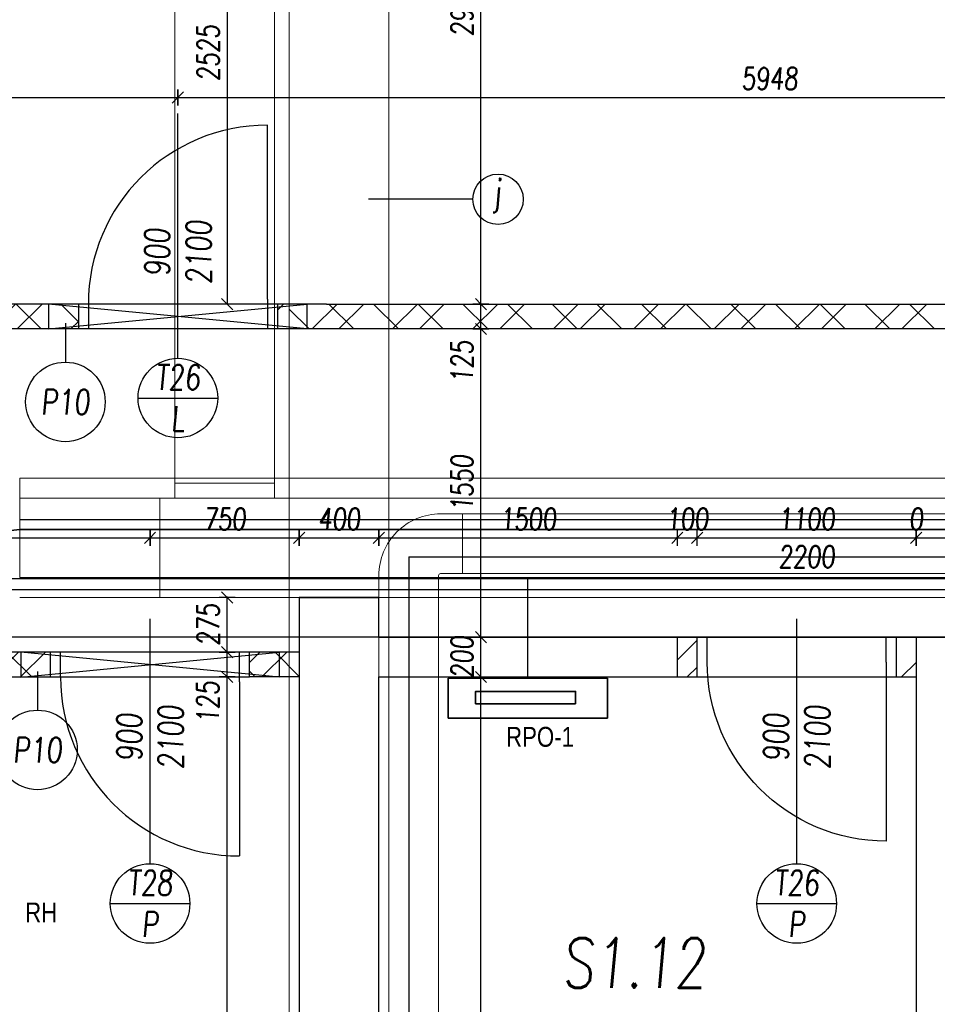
# Model space of a CAD drawing. Header units: millimetres. Extents: x 171 to 266814, y 44 to 350448.
# Tile 32 of 105: x 8303 to 12914, y 22212 to 27163. Entities that reach past the tile are written whole.
import ezdxf

# ---------------------------------------------------------------- set-up
doc = ezdxf.new("R2010")
doc.units = ezdxf.units.MM
doc.header["$LTSCALE"] = 100
for name, pattern in [('ACAD_ISO10W100', [18.5, 12, -3, 0.5, -3]), ('ACAD_ISO12W100', [22, 12, -3, 0.5, -3, 0.5, -3]), ('ČERCHOVANÁ', [25.4, 12.7, -6.35, 0, -6.35])]:
    doc.linetypes.add(name, pattern=pattern)
for name, color, linetype, lineweight in [('2DE_PRE_KK', 136, 'Continuous', 15), ('2DE_PRO_KK', 136, 'Continuous', 15), ('E_ROZVADĚČE', 1, 'Continuous', 35), ('E_VEDENÍ SILNOPROUD', 50, 'Continuous', 25), ('E_VEDENÍ_CBS', 214, 'Continuous', 25), ('E_ZÁSUVKY POPIS', 111, 'Continuous', 30), ('E_ŽLABY', 40, 'Continuous', 15), ('NAD', 4, 'ACAD_ISO12W100', 13), ('SRAFY', 7, 'Continuous', 13)]:
    doc.layers.add(name, color=color, linetype=linetype, lineweight=lineweight)
for name, color, linetype in [('KOTY 50', 7, 'Continuous'), ('KOTY-DVERE', 8, 'Continuous'), ('NOVA', 240, 'Continuous'), ('NOVÁ TENKÁ', 240, 'Continuous'), ('NOVÁ TLUSTÁ', 240, 'Continuous'), ('OSY', 7, 'Continuous'), ('POPIS2', 2, 'Continuous'), ('SRAFA', 9, 'Continuous'), ('ŽB', 3, 'Continuous')]:
    doc.layers.add(name, color=color, linetype=linetype)
doc.styles.add('CP_ATTR', font='ROMANS.SHX')
doc.styles.add('CS-ROMANS', font='romans.shx', dxfattribs={"width": 0.75, "oblique": 5})
doc.styles.get("Standard").update_dxf_attribs({"font": 'arial.ttf'})
doc.dimstyles.new('A_KÓTA_50', dxfattribs={"dimtxt": 110, "dimasz": 2, "dimexe": 100, "dimexo": 1500, "dimgap": 40, "dimtad": 1, "dimrnd": 1, "dimdsep": 46, "dimtxsty": 'CS-ROMANS', "dimblk": 'KOT_CARA20', "dimcen": 45, "dimse1": 1, "dimse2": 1, "dimclrd": 256, "dimclre": 256, "dimclrt": 256, "dimadec": 0, "dimazin": 0, "dimtfac": 1, "dimtix": 1, "dimtmove": 2, "dimatfit": 3, "dimldrblk": 'OBLIQUE', "dimfxl": 100, "dimtolj": 1, "dimarcsym": 0})
pattern_1 = [(135, (-294224.35, -112688.84), (-112.2532, -112.2532), [])]

# ---------------------------------------------------------------- blocks, each defined once
blk = doc.blocks.new('KOT_CARA20')
for p, q in [((0, 0), (-14.1, -14.1)), ((0, 20), (0, -20)), ((0, 0), (14.1, 14.1))]:
    blk.add_line(p, q)
blk = doc.blocks.new('*D184')
at = {"layer": 'Defpoints', "color": 0, "transparency": 16777216}
for p in [(8957.6, 24557.6), (5757.6, 24307.9), (8957.6, 23982.9)]:
    blk.add_point(p, dxfattribs=at)
at = {"layer": 'KOTY 50', "lineweight": -2, "ltscale": 5, "transparency": 16777216}
blk.add_line((5759.6, 24557.6), (8955.6, 24557.6), dxfattribs=at)
at = {"layer": 'KOTY 50', "lineweight": -2, "transparency": 16777216, "xscale": 2, "yscale": 2, "zscale": 2, "rotation": 180}
blk.add_blockref('KOT_CARA20', (5757.6, 24557.6), dxfattribs=at)
at = {"layer": 'KOTY 50', "lineweight": -2, "transparency": 16777216, "xscale": 2, "yscale": 2, "zscale": 2}
blk.add_blockref('KOT_CARA20', (8957.6, 24557.6), dxfattribs=at)
at = {"layer": 'KOTY 50', "transparency": 16777216, "insert": (7357.6, 24652.6), "char_height": 110, "attachment_point": 5, "style": 'CS-ROMANS'}
blk.add_mtext('\\A1;3200', dxfattribs=at)
blk = doc.blocks.new('_OBLIQUE')
at = {"color": 0, "linetype": 'ByBlock', "ltscale": 15}
blk.add_line((-0.5, -0.5), (0.5, 0.5), dxfattribs=at)
blk = doc.blocks.new('*D185')
at = {"layer": 'Defpoints', "color": 0, "transparency": 16777216}
for p in [(9707.6, 24557.6), (9707.6, 24257.9), (8957.6, 23982.9)]:
    blk.add_point(p, dxfattribs=at)
at = {"layer": 'KOTY 50', "lineweight": -2, "ltscale": 5, "transparency": 16777216}
blk.add_line((8959.6, 24557.6), (9705.6, 24557.6), dxfattribs=at)
at = {"layer": 'KOTY 50', "lineweight": -2, "transparency": 16777216, "xscale": 2, "yscale": 2, "zscale": 2, "rotation": 180}
blk.add_blockref('KOT_CARA20', (8957.6, 24557.6), dxfattribs=at)
at = {"layer": 'KOTY 50', "lineweight": -2, "transparency": 16777216, "xscale": 2, "yscale": 2, "zscale": 2}
blk.add_blockref('KOT_CARA20', (9707.6, 24557.6), dxfattribs=at)
at = {"layer": 'KOTY 50', "transparency": 16777216, "insert": (9332.6, 24652.6), "char_height": 110, "attachment_point": 5, "style": 'CS-ROMANS'}
blk.add_mtext('\\A1;750', dxfattribs=at)
blk = doc.blocks.new('*D186')
at = {"layer": 'Defpoints', "color": 0, "transparency": 16777216}
for p in [(10107.6, 24557.6), (9707.6, 24257.9), (10107.6, 24257.9)]:
    blk.add_point(p, dxfattribs=at)
at = {"layer": 'KOTY 50', "lineweight": -2, "ltscale": 5, "transparency": 16777216}
blk.add_line((9709.6, 24557.6), (10105.6, 24557.6), dxfattribs=at)
at = {"layer": 'KOTY 50', "lineweight": -2, "transparency": 16777216, "xscale": 2, "yscale": 2, "zscale": 2, "rotation": 180}
blk.add_blockref('KOT_CARA20', (9707.6, 24557.6), dxfattribs=at)
at = {"layer": 'KOTY 50', "lineweight": -2, "transparency": 16777216, "xscale": 2, "yscale": 2, "zscale": 2}
blk.add_blockref('KOT_CARA20', (10107.6, 24557.6), dxfattribs=at)
at = {"layer": 'KOTY 50', "transparency": 16777216, "insert": (9907.6, 24652.6), "char_height": 110, "attachment_point": 5, "style": 'CS-ROMANS'}
blk.add_mtext('\\A1;400', dxfattribs=at)
blk = doc.blocks.new('*D187')
at = {"layer": 'Defpoints', "color": 0, "transparency": 16777216}
for p in [(11607.6, 24557.6), (10107.6, 24257.9), (11607.6, 24057.9)]:
    blk.add_point(p, dxfattribs=at)
at = {"layer": 'KOTY 50', "lineweight": -2, "ltscale": 5, "transparency": 16777216}
blk.add_line((10109.6, 24557.6), (11605.6, 24557.6), dxfattribs=at)
at = {"layer": 'KOTY 50', "lineweight": -2, "transparency": 16777216, "xscale": 2, "yscale": 2, "zscale": 2, "rotation": 180}
blk.add_blockref('KOT_CARA20', (10107.6, 24557.6), dxfattribs=at)
at = {"layer": 'KOTY 50', "lineweight": -2, "transparency": 16777216, "xscale": 2, "yscale": 2, "zscale": 2}
blk.add_blockref('KOT_CARA20', (11607.6, 24557.6), dxfattribs=at)
at = {"layer": 'KOTY 50', "transparency": 16777216, "insert": (10857.6, 24652.6), "char_height": 110, "attachment_point": 5, "style": 'CS-ROMANS'}
blk.add_mtext('\\A1;1500', dxfattribs=at)
blk = doc.blocks.new('*D188')
at = {"layer": 'Defpoints', "color": 0, "transparency": 16777216}
for p in [(11707.6, 24557.6), (11607.6, 24057.9), (11707.6, 24057.9)]:
    blk.add_point(p, dxfattribs=at)
at = {"layer": 'KOTY 50', "lineweight": -2, "ltscale": 5, "transparency": 16777216}
for p, q in [((11605.6, 24557.6), (11603.6, 24557.6)), ((11607.6, 24557.6), (11707.6, 24557.6)), ((11709.6, 24557.6), (11711.6, 24557.6))]:
    blk.add_line(p, q, dxfattribs=at)
at = {"layer": 'KOTY 50', "lineweight": -2, "transparency": 16777216, "xscale": 2, "yscale": 2, "zscale": 2}
blk.add_blockref('KOT_CARA20', (11607.6, 24557.6), dxfattribs=at)
at = {"layer": 'KOTY 50', "lineweight": -2, "transparency": 16777216, "xscale": 2, "yscale": 2, "zscale": 2, "rotation": 180}
blk.add_blockref('KOT_CARA20', (11707.6, 24557.6), dxfattribs=at)
at = {"layer": 'KOTY 50', "transparency": 16777216, "insert": (11657.6, 24652.6), "char_height": 110, "attachment_point": 5, "style": 'CS-ROMANS'}
blk.add_mtext('\\A1;100', dxfattribs=at)
blk = doc.blocks.new('*D189')
at = {"layer": 'Defpoints', "color": 0, "transparency": 16777216}
for p in [(12807.6, 24557.6), (11707.6, 24057.9), (12807.6, 24057.9)]:
    blk.add_point(p, dxfattribs=at)
at = {"layer": 'KOTY 50', "lineweight": -2, "ltscale": 5, "transparency": 16777216}
blk.add_line((11709.6, 24557.6), (12805.6, 24557.6), dxfattribs=at)
at = {"layer": 'KOTY 50', "lineweight": -2, "transparency": 16777216, "xscale": 2, "yscale": 2, "zscale": 2, "rotation": 180}
blk.add_blockref('KOT_CARA20', (11707.6, 24557.6), dxfattribs=at)
at = {"layer": 'KOTY 50', "lineweight": -2, "transparency": 16777216, "xscale": 2, "yscale": 2, "zscale": 2}
blk.add_blockref('KOT_CARA20', (12807.6, 24557.6), dxfattribs=at)
at = {"layer": 'KOTY 50', "transparency": 16777216, "char_height": 110, "attachment_point": 5, "style": 'CS-ROMANS'}
for s, insert in [('\\A1;1100', (12257.6, 24652.6)), ('\\A1;2200', (12257.6, 24462.6))]:
    blk.add_mtext(s, dxfattribs=dict(at, insert=insert))
blk = doc.blocks.new('*D190')
at = {"layer": 'Defpoints', "color": 0, "transparency": 16777216}
for p in [(12807.6, 24557.6), (12807.6, 24057.9), (12807.6, 24057.9)]:
    blk.add_point(p, dxfattribs=at)
at = {"layer": 'KOTY 50', "lineweight": -2, "ltscale": 5, "transparency": 16777216}
for p, q in [((12805.6, 24557.6), (12803.6, 24557.6)), ((12807.6, 24557.6), (12807.6, 24557.6)), ((12809.6, 24557.6), (12811.6, 24557.6))]:
    blk.add_line(p, q, dxfattribs=at)
at = {"layer": 'KOTY 50', "lineweight": -2, "transparency": 16777216, "xscale": 2, "yscale": 2, "zscale": 2}
blk.add_blockref('KOT_CARA20', (12807.6, 24557.6), dxfattribs=at)
at = {"layer": 'KOTY 50', "lineweight": -2, "transparency": 16777216, "xscale": 2, "yscale": 2, "zscale": 2, "rotation": 180}
blk.add_blockref('KOT_CARA20', (12807.6, 24557.6), dxfattribs=at)
at = {"layer": 'KOTY 50', "transparency": 16777216, "insert": (12807.6, 24652.6), "char_height": 110, "attachment_point": 5, "style": 'CS-ROMANS'}
blk.add_mtext('\\A1;0', dxfattribs=at)
blk = doc.blocks.new('*D191')
at = {"layer": 'Defpoints', "color": 0, "transparency": 16777216}
for p in [(13507.6, 24557.6), (12807.6, 24057.9), (13507.6, 24057.9)]:
    blk.add_point(p, dxfattribs=at)
at = {"layer": 'KOTY 50', "lineweight": -2, "ltscale": 5, "transparency": 16777216}
blk.add_line((12809.6, 24557.6), (13505.6, 24557.6), dxfattribs=at)
at = {"layer": 'KOTY 50', "lineweight": -2, "transparency": 16777216, "xscale": 2, "yscale": 2, "zscale": 2, "rotation": 180}
blk.add_blockref('KOT_CARA20', (12807.6, 24557.6), dxfattribs=at)
at = {"layer": 'KOTY 50', "lineweight": -2, "transparency": 16777216, "xscale": 2, "yscale": 2, "zscale": 2}
blk.add_blockref('KOT_CARA20', (13507.6, 24557.6), dxfattribs=at)
at = {"layer": 'KOTY 50', "transparency": 16777216, "insert": (13157.6, 24652.6), "char_height": 110, "attachment_point": 5, "style": 'CS-ROMANS'}
blk.add_mtext('\\A1;700', dxfattribs=at)
blk = doc.blocks.new('*D200')
at = {"layer": 'Defpoints', "color": 0, "transparency": 16777216}
for p in [(9097.6, 26771.9), (4369.5, 26282.9), (9097.6, 25732.9)]:
    blk.add_point(p, dxfattribs=at)
at = {"layer": 'KOTY 50', "lineweight": -2, "ltscale": 5, "transparency": 16777216}
blk.add_line((4371.5, 26771.9), (9095.6, 26771.9), dxfattribs=at)
at = {"layer": 'KOTY 50', "lineweight": -2, "transparency": 16777216, "xscale": 2, "yscale": 2, "zscale": 2, "rotation": 180}
blk.add_blockref('KOT_CARA20', (4369.5, 26771.9), dxfattribs=at)
at = {"layer": 'KOTY 50', "lineweight": -2, "transparency": 16777216, "xscale": 2, "yscale": 2, "zscale": 2}
blk.add_blockref('KOT_CARA20', (9097.6, 26771.9), dxfattribs=at)
at = {"layer": 'KOTY 50', "transparency": 16777216, "insert": (6733.5, 26866.9), "char_height": 110, "attachment_point": 5, "style": 'CS-ROMANS'}
blk.add_mtext('\\A1;4728', dxfattribs=at)
blk = doc.blocks.new('*D201')
at = {"layer": 'Defpoints', "color": 0, "transparency": 16777216}
for p in [(15045.1, 26771.9), (15045.1, 26692.1), (9097.6, 25732.9)]:
    blk.add_point(p, dxfattribs=at)
at = {"layer": 'KOTY 50', "lineweight": -2, "ltscale": 5, "transparency": 16777216}
blk.add_line((9099.6, 26771.9), (15043.1, 26771.9), dxfattribs=at)
at = {"layer": 'KOTY 50', "lineweight": -2, "transparency": 16777216, "xscale": 2, "yscale": 2, "zscale": 2, "rotation": 180}
blk.add_blockref('KOT_CARA20', (9097.6, 26771.9), dxfattribs=at)
at = {"layer": 'KOTY 50', "lineweight": -2, "transparency": 16777216, "xscale": 2, "yscale": 2, "zscale": 2}
blk.add_blockref('KOT_CARA20', (15045.1, 26771.9), dxfattribs=at)
at = {"layer": 'KOTY 50', "transparency": 16777216, "insert": (12071.3, 26866.9), "char_height": 110, "attachment_point": 5, "style": 'CS-ROMANS'}
blk.add_mtext('\\A1;5948', dxfattribs=at)
blk = doc.blocks.new('*D266')
at = {"layer": 'Defpoints', "color": 0, "transparency": 16777216}
for p in [(9345.2, 23857.9), (9516.8, 23857.9), (9707.6, 14257.9)]:
    blk.add_point(p, dxfattribs=at)
at = {"layer": 'KOTY 50', "lineweight": -2, "ltscale": 5, "transparency": 16777216}
blk.add_line((9345.2, 14259.9), (9345.2, 23855.9), dxfattribs=at)
at = {"layer": 'KOTY 50', "lineweight": -2, "transparency": 16777216, "xscale": 2, "yscale": 2, "zscale": 2}
for p, rotation in [((9345.2, 23857.9), 90), ((9345.2, 14257.9), 270)]:
    blk.add_blockref('KOT_CARA20', p, dxfattribs=dict(at, rotation=rotation))
at = {"layer": 'KOTY 50', "transparency": 16777216, "insert": (9250.2, 19057.9), "char_height": 110, "attachment_point": 5, "rotation": 90, "style": 'CS-ROMANS'}
blk.add_mtext('\\A1;9600', dxfattribs=at)
blk = doc.blocks.new('*D267')
at = {"layer": 'Defpoints', "color": 0, "transparency": 16777216}
for p in [(9345.2, 23982.9), (9520.1, 23982.9), (9516.8, 23857.9)]:
    blk.add_point(p, dxfattribs=at)
at = {"layer": 'KOTY 50', "lineweight": -2, "ltscale": 5, "transparency": 16777216}
blk.add_line((9345.2, 23859.9), (9345.2, 23980.9), dxfattribs=at)
at = {"layer": 'KOTY 50', "lineweight": -2, "transparency": 16777216, "xscale": 2, "yscale": 2, "zscale": 2}
for p, rotation in [((9345.2, 23982.9), 90), ((9345.2, 23857.9), 270)]:
    blk.add_blockref('KOT_CARA20', p, dxfattribs=dict(at, rotation=rotation))
at = {"layer": 'KOTY 50', "transparency": 16777216, "insert": (9248.2, 23730.8), "char_height": 110, "attachment_point": 5, "rotation": 90, "style": 'CS-ROMANS'}
blk.add_mtext('\\A1;125', dxfattribs=at)
blk = doc.blocks.new('*D268')
at = {"layer": 'Defpoints', "color": 0, "transparency": 16777216}
for p in [(9345.2, 24257.9), (9751.7, 24257.9), (9520.1, 23982.9)]:
    blk.add_point(p, dxfattribs=at)
at = {"layer": 'KOTY 50', "lineweight": -2, "ltscale": 5, "transparency": 16777216}
for p, q in [((9345.2, 24259.9), (9345.2, 24261.9)), ((9345.2, 23982.9), (9345.2, 24257.9)), ((9345.2, 23980.9), (9345.2, 23978.9))]:
    blk.add_line(p, q, dxfattribs=at)
at = {"layer": 'KOTY 50', "lineweight": -2, "transparency": 16777216, "xscale": 2, "yscale": 2, "zscale": 2}
for p, rotation in [((9345.2, 24257.9), 270), ((9345.2, 23982.9), 90)]:
    blk.add_blockref('KOT_CARA20', p, dxfattribs=dict(at, rotation=rotation))
at = {"layer": 'KOTY 50', "transparency": 16777216, "insert": (9250.2, 24120.4), "char_height": 110, "attachment_point": 5, "rotation": 90, "style": 'CS-ROMANS'}
blk.add_mtext('\\A1;275', dxfattribs=at)
blk = doc.blocks.new('*D269')
at = {"layer": 'Defpoints', "color": 0, "transparency": 16777216}
for p in [(18925.2, 25607.9), (19301.3, 25607.9), (9751.7, 24257.9)]:
    blk.add_point(p, dxfattribs=at)
at = {"layer": 'KOTY 50', "lineweight": -2, "ltscale": 5, "transparency": 16777216}
blk.add_line((18925.2, 24259.9), (18925.2, 25605.9), dxfattribs=at)
at = {"layer": 'KOTY 50', "lineweight": -2, "transparency": 16777216, "xscale": 2, "yscale": 2, "zscale": 2}
for p, rotation in [((18925.2, 25607.9), 90), ((18925.2, 24257.9), 270)]:
    blk.add_blockref('KOT_CARA20', p, dxfattribs=dict(at, rotation=rotation))
at = {"layer": 'KOTY 50', "transparency": 16777216, "insert": (18830.2, 24932.9), "char_height": 110, "attachment_point": 5, "rotation": 90, "style": 'CS-ROMANS'}
blk.add_mtext('\\A1;1350', dxfattribs=at)
blk = doc.blocks.new('*D277')
at = {"layer": 'Defpoints', "color": 0, "transparency": 16777216}
for p in [(10620.7, 23857.9), (10857.6, 23857.9), (10727.3, 18122.9)]:
    blk.add_point(p, dxfattribs=at)
at = {"layer": 'KOTY 50', "lineweight": -2, "ltscale": 5, "transparency": 16777216}
blk.add_line((10620.7, 18124.9), (10620.7, 23855.9), dxfattribs=at)
at = {"layer": 'KOTY 50', "lineweight": -2, "transparency": 16777216, "xscale": 2, "yscale": 2, "zscale": 2}
for p, rotation in [((10620.7, 23857.9), 90), ((10620.7, 18122.9), 270)]:
    blk.add_blockref('KOT_CARA20', p, dxfattribs=dict(at, rotation=rotation))
at = {"layer": 'KOTY 50', "transparency": 16777216, "insert": (10525.7, 20990.4), "char_height": 110, "attachment_point": 5, "rotation": 90, "style": 'CS-ROMANS'}
blk.add_mtext('\\A1;5735', dxfattribs=at)
blk = doc.blocks.new('*D278')
at = {"layer": 'Defpoints', "color": 0, "transparency": 16777216}
for p in [(10620.7, 24057.9), (10857.6, 24057.9), (10857.6, 23857.9)]:
    blk.add_point(p, dxfattribs=at)
at = {"layer": 'KOTY 50', "lineweight": -2, "ltscale": 5, "transparency": 16777216}
for p, q in [((10620.7, 24059.9), (10620.7, 24061.9)), ((10620.7, 23857.9), (10620.7, 24057.9)), ((10620.7, 23855.9), (10620.7, 23853.9))]:
    blk.add_line(p, q, dxfattribs=at)
at = {"layer": 'KOTY 50', "lineweight": -2, "transparency": 16777216, "xscale": 2, "yscale": 2, "zscale": 2}
for p, rotation in [((10620.7, 24057.9), 270), ((10620.7, 23857.9), 90)]:
    blk.add_blockref('KOT_CARA20', p, dxfattribs=dict(at, rotation=rotation))
at = {"layer": 'KOTY 50', "transparency": 16777216, "insert": (10525.7, 23957.9), "char_height": 110, "attachment_point": 5, "rotation": 90, "style": 'CS-ROMANS'}
blk.add_mtext('\\A1;200', dxfattribs=at)
blk = doc.blocks.new('*D279')
at = {"layer": 'Defpoints', "color": 0, "transparency": 16777216}
for p in [(10620.7, 25607.9), (10801.7, 25607.9), (10857.6, 24057.9)]:
    blk.add_point(p, dxfattribs=at)
at = {"layer": 'KOTY 50', "lineweight": -2, "ltscale": 5, "transparency": 16777216}
blk.add_line((10620.7, 24059.9), (10620.7, 25605.9), dxfattribs=at)
at = {"layer": 'KOTY 50', "lineweight": -2, "transparency": 16777216, "xscale": 2, "yscale": 2, "zscale": 2}
for p, rotation in [((10620.7, 25607.9), 90), ((10620.7, 24057.9), 270)]:
    blk.add_blockref('KOT_CARA20', p, dxfattribs=dict(at, rotation=rotation))
at = {"layer": 'KOTY 50', "transparency": 16777216, "insert": (10525.7, 24832.9), "char_height": 110, "attachment_point": 5, "rotation": 90, "style": 'CS-ROMANS'}
blk.add_mtext('\\A1;1550', dxfattribs=at)
blk = doc.blocks.new('*D280')
at = {"layer": 'Defpoints', "color": 0, "transparency": 16777216}
for p in [(10620.7, 25732.9), (10807.1, 25732.9), (10801.7, 25607.9)]:
    blk.add_point(p, dxfattribs=at)
at = {"layer": 'KOTY 50', "lineweight": -2, "ltscale": 5, "transparency": 16777216}
blk.add_line((10620.7, 25609.9), (10620.7, 25730.9), dxfattribs=at)
at = {"layer": 'KOTY 50', "lineweight": -2, "transparency": 16777216, "xscale": 2, "yscale": 2, "zscale": 2}
for p, rotation in [((10620.7, 25732.9), 90), ((10620.7, 25607.9), 270)]:
    blk.add_blockref('KOT_CARA20', p, dxfattribs=dict(at, rotation=rotation))
at = {"layer": 'KOTY 50', "transparency": 16777216, "insert": (10525.7, 25443.2), "char_height": 110, "attachment_point": 5, "rotation": 90, "style": 'CS-ROMANS'}
blk.add_mtext('\\A1;125', dxfattribs=at)
blk = doc.blocks.new('*D281')
at = {"layer": 'Defpoints', "color": 0, "transparency": 16777216}
for p in [(10620.7, 28707.9), (10856.5, 28707.9), (10807.1, 25732.9)]:
    blk.add_point(p, dxfattribs=at)
at = {"layer": 'KOTY 50', "lineweight": -2, "ltscale": 5, "transparency": 16777216}
blk.add_line((10620.7, 25734.9), (10620.7, 28705.9), dxfattribs=at)
at = {"layer": 'KOTY 50', "lineweight": -2, "transparency": 16777216, "xscale": 2, "yscale": 2, "zscale": 2}
for p, rotation in [((10620.7, 28707.9), 90), ((10620.7, 25732.9), 270)]:
    blk.add_blockref('KOT_CARA20', p, dxfattribs=dict(at, rotation=rotation))
at = {"layer": 'KOTY 50', "transparency": 16777216, "insert": (10525.7, 27220.4), "char_height": 110, "attachment_point": 5, "rotation": 90, "style": 'CS-ROMANS'}
blk.add_mtext('\\A1;2975', dxfattribs=at)
blk = doc.blocks.new('*D350')
at = {"layer": 'Defpoints', "color": 0, "transparency": 16777216}
for p in [(10107.6, 24257.9), (10107.6, 24057.9), (14826.4, 24057.9)]:
    blk.add_point(p, dxfattribs=at)
at = {"layer": 'KOTY 50', "lineweight": -2, "ltscale": 5, "transparency": 16777216}
for p, q in [((14826.4, 24259.9), (14826.4, 24261.9)), ((14826.4, 24257.9), (14826.4, 24057.9)), ((14826.4, 24055.9), (14826.4, 24053.9))]:
    blk.add_line(p, q, dxfattribs=at)
at = {"layer": 'KOTY 50', "lineweight": -2, "transparency": 16777216, "xscale": 2, "yscale": 2, "zscale": 2}
for p, rotation in [((14826.4, 24257.9), 270), ((14826.4, 24057.9), 90)]:
    blk.add_blockref('KOT_CARA20', p, dxfattribs=dict(at, rotation=rotation))
at = {"layer": 'KOTY 50', "transparency": 16777216, "insert": (14731.4, 24157.9), "char_height": 110, "attachment_point": 5, "rotation": 90, "style": 'CS-ROMANS'}
blk.add_mtext('\\A1;200', dxfattribs=at)
blk = doc.blocks.new('*D354')
at = {"layer": 'Defpoints', "color": 0, "transparency": 16777216}
for p in [(9607.6, 28257.9), (9345.2, 25732.9), (9461.7, 25732.9)]:
    blk.add_point(p, dxfattribs=at)
at = {"layer": 'KOTY 50', "lineweight": -2, "ltscale": 5, "transparency": 16777216}
blk.add_line((9345.2, 28255.9), (9345.2, 25734.9), dxfattribs=at)
at = {"layer": 'KOTY 50', "lineweight": -2, "transparency": 16777216, "xscale": 2, "yscale": 2, "zscale": 2}
for p, rotation in [((9345.2, 28257.9), 90), ((9345.2, 25732.9), 270)]:
    blk.add_blockref('KOT_CARA20', p, dxfattribs=dict(at, rotation=rotation))
at = {"layer": 'KOTY 50', "transparency": 16777216, "insert": (9250.2, 26995.4), "char_height": 110, "attachment_point": 5, "rotation": 90, "style": 'CS-ROMANS'}
blk.add_mtext('\\A1;2525', dxfattribs=at)
blk = doc.blocks.new('P9')
at = {"layer": 'NOVÁ TLUSTÁ', "linetype": 'ACAD_ISO10W100', "ltscale": 15}
for p, q in [((307917.6, 124824.3), (307917.6, 124699.3)), ((307917.6, 124699.3), (309217.6, 124824.3)), ((309217.6, 124699.3), (307917.6, 124824.3)), ((309217.6, 124699.3), (309217.6, 124824.3))]:
    blk.add_line(p, q, dxfattribs=at)
blk = doc.blocks.new('*U405')
at = {"ltscale": 5}
for p, q in [((0, 250), (8335, 250)), ((8335, 250), (8335, -250)), ((8335, -250), (0, -250))]:
    blk.add_line(p, q, dxfattribs=at)
at = {"linetype": 'ByBlock', "ltscale": 5, "style": 'CP_ATTR', "flags": 9}
for tag in ['NAME', 'PRODUCER', 'PRODUCT-TYPE', 'ARTICLE', 'FLOW', 'NUMBER', 'SYSTEM', 'FORM', 'SIZE', 'OTHER']:
    blk.add_attdef(tag, (0, 0), '', height=0.0001, dxfattribs=at)
blk = doc.blocks.new('*U440')
for p, q in [((0, 250), (8685, 250)), ((8685, -250), (0, -250))]:
    blk.add_line(p, q)
at = {"style": 'CP_ATTR', "flags": 9}
for tag in ['NAME', 'PRODUCER', 'PRODUCT-TYPE', 'ARTICLE', 'FLOW', 'NUMBER', 'SYSTEM', 'FORM', 'SIZE', 'OTHER']:
    blk.add_attdef(tag, (0, 0), '', height=0.0001, dxfattribs=at)
blk = doc.blocks.new('*U441')
for p, q in [((75, 325), (75, 325)), ((75, 325), (575, 325)), ((75, 250), (75, 325)), ((575, 325), (575, 325)), ((575, 250), (575, 325)), ((0, -250), (0, 250)), ((0, 250), (0, 250)), ((0, 250), (75, 250)), ((650, 250), (575, 250)), ((650, 250), (650, 250)), ((650, 250), (650, -250)), ((0, -250), (0, -250)), ((0, -250), (650, -250)), ((650, -250), (650, -250))]:
    blk.add_line(p, q)
at = {"style": 'CP_ATTR', "flags": 9}
for tag in ['NAME', 'PRODUCER', 'PRODUCT-TYPE', 'ARTICLE', 'FLOW', 'NUMBER', 'SYSTEM', 'FORM', 'SIZE', 'OTHER']:
    blk.add_attdef(tag, (0, 0), '', height=0.0001, dxfattribs=at)
blk = doc.blocks.new('Rozvaděč')
at = {"layer": 'E_ROZVADĚČE'}
blk.add_lwpolyline([(1.6, 6.3), (801.6, 6.3), (801.6, 206.3), (1.6, 206.3), (1.6, 6.3)], dxfattribs=at)
blk.add_lwpolyline([(161.3, 134.2), (664.1, 134.2), (664.1, 72.7), (161.3, 72.7)], close=True, dxfattribs=at)
blk = doc.blocks.new('*U451')
for p, q in [((0, -150), (0, 150)), ((0, 150), (400, 150)), ((400, 150), (400, -150)), ((400, -150), (0, -150))]:
    blk.add_line(p, q)
at = {"style": 'CP_ATTR', "flags": 9}
for tag in ['NAME', 'PRODUCER', 'PRODUCT-TYPE', 'ARTICLE', 'FLOW', 'NUMBER', 'SYSTEM', 'FORM', 'SIZE', 'OTHER']:
    blk.add_attdef(tag, (0, 0), '', height=0.0001, dxfattribs=at)
blk = doc.blocks.new('*U453')
for p, q in [((120, 160), (120, 270)), ((120, 270), (420, 270)), ((420, 270), (420, 160)), ((0, -150), (0, 150)), ((0, 150), (110, 150)), ((110, -150), (0, -150))]:
    blk.add_line(p, q)
for radius in [310, 10]:
    blk.add_arc((110, 160), radius, 270, 0)
at = {"style": 'CP_ATTR', "flags": 9}
for tag in ['NAME', 'PRODUCER', 'PRODUCT-TYPE', 'ARTICLE', 'FLOW', 'NUMBER', 'SYSTEM', 'FORM', 'SIZE', 'OTHER']:
    blk.add_attdef(tag, (0, 0), '', height=0.0001, dxfattribs=at)
blk = doc.blocks.new('*U456')
for p, q in [((0, 150), (6460, 150)), ((6460, 150), (6460, -150)), ((6460, -150), (0, -150))]:
    blk.add_line(p, q)
at = {"style": 'CP_ATTR', "flags": 9}
for tag in ['NAME', 'PRODUCER', 'PRODUCT-TYPE', 'ARTICLE', 'FLOW', 'NUMBER', 'SYSTEM', 'FORM', 'SIZE', 'OTHER']:
    blk.add_attdef(tag, (0, 0), '', height=0.0001, dxfattribs=at)
blk = doc.blocks.new('*U457')
for p, q in [((0, -150), (0, 150)), ((0, 150), (5735, 150)), ((5735, 150), (5735, -150)), ((5735, -150), (0, -150))]:
    blk.add_line(p, q)
at = {"style": 'CP_ATTR', "flags": 9}
for tag in ['NAME', 'PRODUCER', 'PRODUCT-TYPE', 'ARTICLE', 'FLOW', 'NUMBER', 'SYSTEM', 'FORM', 'SIZE', 'OTHER']:
    blk.add_attdef(tag, (0, 0), '', height=0.0001, dxfattribs=at)
blk = doc.blocks.new('*U460')
for p, q in [((0, -250), (0, 250)), ((0, 250), (2850, 250)), ((2850, 250), (2850, -250)), ((2850, -250), (0, -250))]:
    blk.add_line(p, q)
at = {"style": 'CP_ATTR', "flags": 9}
for tag in ['NAME', 'PRODUCER', 'PRODUCT-TYPE', 'ARTICLE', 'FLOW', 'NUMBER', 'SYSTEM', 'FORM', 'SIZE', 'OTHER']:
    blk.add_attdef(tag, (0, 0), '', height=0.0001, dxfattribs=at)

msp = doc.modelspace()

# ---------------------------------------------------------------- hatches: boundary and pattern name
at = {"layer": 'SRAFA', "ltscale": 5}
h = msp.add_hatch(dxfattribs=at)
h.set_pattern_fill('ANSI31', color=253, scale=50, angle=90)
h.set_pattern_definition(pattern_1)
h.paths.add_polyline_path([(8397.553, 25732.91), (4672.557, 25732.91), (4672.557, 25607.91), (8397.553, 25607.91)])
h.paths.add_polyline_path([(8597.553, 25732.91), (8397.553, 25732.91), (8397.553, 25607.91), (8597.556, 25607.91)])
h.paths.add_polyline_path([(9797.553, 25732.91), (9657.556, 25732.91), (9657.556, 25607.91), (9797.553, 25607.91)])
h.paths.add_polyline_path([(20907.556, 25607.91), (20907.556, 25857.91), (16395.056, 25857.91), (16395.056, 28257.91), (16145.056, 28257.91), (16145.056, 25732.91), (15545.056, 25732.91), (15545.056, 25607.91)])
h.paths.add_polyline_path([(14545.056, 25607.91), (14545.056, 25732.91), (9797.553, 25732.91), (9797.553, 25607.91)])
h.paths.add_polyline_path([(22107.556, 25857.91), (22107.556, 25607.91), (22457.556, 25607.91), (22457.556, 24257.91), (22707.556, 24257.91), (22707.556, 25857.91)])
h = msp.add_hatch(dxfattribs=at)
h.set_pattern_fill('ANSI31', color=253, scale=50, angle=90)
h.set_pattern_definition(pattern_1)
h.paths.add_polyline_path([(9457.556, 23982.862), (9457.553, 23857.917), (9707.555, 23857.917), (9707.558, 23982.862)])
h.paths.add_polyline_path([(8457.553, 23857.913), (8457.556, 23982.863), (5757.556, 23982.865), (5757.556, 23857.892), (7507.552, 23857.91), (7507.469, 21607.91), (4672.552, 21607.91), (4672.556, 21457.91), (7507.481, 21457.91), (7507.505, 19207.91), (5767.552, 19207.91), (5757.556, 19082.91), (7507.552, 19082.91), (7507.552, 14582.91), (5757.556, 14582.91), (5757.556, 14457.91), (7507.505, 14457.91), (7507.552, 12207.91), (4672.556, 12207.91), (4672.556, 12082.91), (7507.552, 12082.91), (7507.552, 9657.91), (7632.552, 9657.91), (7632.445, 23857.91)])
at = {"layer": 'SRAFY', "ltscale": 5}
h = msp.add_hatch(dxfattribs=at)
h.set_pattern_fill('ANSI32', color=253, scale=30)
h.set_pattern_definition([(45, (270826.47, -138059.16), (-202.05576, 202.05576), []), (45, (270961.17, -138059.16), (-202.05576, 202.05576), [])])
h.paths.add_polyline_path([(8597.553, 25732.91), (4672.556, 25732.91), (4672.556, 25607.91), (8597.556, 25607.91)])
h.paths.add_polyline_path([(9607.556, 25732.91), (9597.553, 25732.91), (9597.556, 25607.91), (9607.556, 25607.91)])
h.paths.add_polyline_path([(9757.556, 25732.91), (9607.556, 25732.91), (9607.556, 25607.91), (9757.556, 25607.91)])
h.paths.add_polyline_path([(20907.556, 25607.91), (20907.556, 25857.91), (16395.056, 25857.91), (16395.056, 28257.91), (16145.056, 28257.91), (16145.056, 25732.91), (15545.056, 25732.91), (15545.056, 25607.91)])
h.paths.add_polyline_path([(14545.056, 25607.91), (14545.056, 25732.91), (9757.556, 25732.91), (9757.556, 25607.91)])
h.paths.add_polyline_path([(22107.556, 25857.91), (22107.556, 25607.91), (22457.556, 25607.91), (22457.556, 24257.91), (22707.556, 24257.91), (22707.556, 25857.91)])
h = msp.add_hatch(dxfattribs=at)
h.set_pattern_fill('ANSI32', color=253, scale=30)
h.set_pattern_definition([(45, (276676.47, -138134.12), (-202.05576, 202.05576), []), (45, (276811.17, -138134.12), (-202.05576, 202.05576), [])])
h.paths.add_polyline_path([(12807.556, 23857.91), (12807.556, 23932.94), (12807.556, 24057.91), (12692.556, 24057.91), (12692.556, 23857.91)])
h.paths.add_polyline_path([(12692.556, 24057.937), (12692.557, 24057.91), (12807.556, 24057.91), (12807.558, 24057.937)])
h.paths.add_polyline_path([(11707.556, 23857.897), (11707.556, 24057.924), (11607.556, 24057.937), (11607.556, 23857.91)])
h = msp.add_hatch(dxfattribs=at)
h.set_pattern_fill('ANSI32', color=253, scale=30)
h.set_pattern_definition([(45, (270826.47, -138209.16), (-202.05576, 202.05576), []), (45, (270961.17, -138209.16), (-202.05576, 202.05576), [])])
h.paths.add_polyline_path([(9607.556, 23857.888), (9607.556, 23857.894), (9457.553, 23857.898), (9457.553, 23857.888)])
h.paths.add_polyline_path([(8457.553, 23857.892), (8457.556, 23982.892), (5757.556, 23982.892), (5757.556, 23857.892)])
h.paths.add_polyline_path([(9457.556, 23982.892), (9457.553, 23857.892), (9707.556, 23857.892), (9707.556, 23982.892)])

# ---------------------------------------------------------------- linework, layer by layer
at = {"layer": 'E_VEDENÍ SILNOPROUD', "lineweight": 35}
for p, q in [((16989.118, 24647.548), (8302.552, 24649.642)), ((16987.556, 24600.208), (8302.552, 24600.208))]:
    msp.add_line(p, q, dxfattribs=at)
at = {"layer": 'E_VEDENÍ SILNOPROUD', "color": 241, "true_color": 0xf7abae}
for p, q in [((17216.022, 24350.928), (8072.824, 24350.928)), ((10855.935, 23851.594), (10855.935, 24350.928))]:
    msp.add_line(p, q, dxfattribs=at)
at = {"layer": 'E_VEDENÍ SILNOPROUD', "color": 240, "true_color": 0xed1f24}
msp.add_line((17136.745, 24296.342), (8121.097, 24296.342), dxfattribs=at)
at = {"layer": 'E_VEDENÍ SILNOPROUD', "lineweight": 35}
msp.add_arc((8342.435, 24110.608), 491.222, 94.657026, 176.899207, dxfattribs=at)
at = {"layer": 'E_VEDENÍ_CBS'}
for q in [(16987.556, 24461.864), (10257.556, 20471.466)]:
    msp.add_line((10257.556, 24461.941), q, dxfattribs=at)
at = {"layer": 'KOTY-DVERE', "color": 253}
for p, q in [((9097.556, 25460.666), (9097.556, 26692.072)), ((8532.056, 25636.287), (8532.056, 25441.033)), ((8897.556, 25260.666), (9297.556, 25260.666)), ((8957.553, 22918.739), (8957.553, 24150.145)), ((12207.556, 22918.745), (12207.556, 24150.151)), ((8392.053, 23886.281), (8392.053, 23691.028)), ((8757.553, 22718.739), (9157.553, 22718.739)), ((12007.556, 22718.745), (12407.556, 22718.745))]:
    msp.add_line(p, q, dxfattribs=at)
at = {"layer": 'KOTY-DVERE', "color": 253, "ltscale": 5}
msp.add_line((10580.008, 26259.833), (10055.875, 26259.833), dxfattribs=at)
at = {"layer": 'KOTY-DVERE', "color": 253}
for centre, radius in [((10706.564, 26259.833), 126.556), ((9097.556, 25260.666), 200), ((8532.056, 25241.033), 200), ((8392.053, 23491.028), 200), ((8957.553, 22718.739), 200), ((12207.556, 22718.745), 200)]:
    msp.add_circle(centre, radius, dxfattribs=at)
at = {"layer": 'NAD', "color": 253, "ltscale": 20}
for points in [[(9657.556, 10257.91), (9657.556, 28257.91)], [(10157.556, 10257.91), (10157.556, 28257.91)]]:
    msp.add_lwpolyline(points, dxfattribs=at)
at = {"layer": 'NOVA', "color": 253, "linetype": 'ACAD_ISO12W100', "ltscale": 5}
msp.add_line((8307.556, 23982.892), (8307.556, 23857.916), dxfattribs=at)
at = {"layer": 'NOVÁ TENKÁ', "color": 253, "ltscale": 5}
for p, q in [((9547.549, 25757.909), (9547.528, 26632.91)), ((8647.553, 25757.91), (8647.556, 25607.91)), ((9547.553, 25757.909), (9547.556, 25607.91)), ((9597.553, 25732.91), (8597.553, 25732.91)), ((9597.553, 25732.91), (9597.55, 25732.91)), ((9597.556, 25607.91), (8597.556, 25607.91)), ((9457.556, 23982.892), (8457.556, 23982.892)), ((8507.553, 23857.916), (8507.556, 23982.892)), ((9407.553, 23832.893), (9407.556, 23982.892)), ((8457.553, 23857.917), (9457.553, 23857.892)), ((9407.549, 23832.893), (9407.528, 22957.893))]:
    msp.add_line(p, q, dxfattribs=at)
at = {"layer": 'NOVÁ TENKÁ', "color": 253}
for p, q in [((11607.556, 23857.91), (11757.556, 23857.91)), ((12657.556, 23857.91), (12807.556, 23857.91))]:
    msp.add_line(p, q, dxfattribs=at)
at = {"layer": 'NOVÁ TENKÁ', "color": 253, "ltscale": 20}
msp.add_lwpolyline([(11607.556, 24057.91), (12807.556, 24057.91)], dxfattribs=at)
at = {"layer": 'NOVÁ TENKÁ', "color": 253}
for points in [[(11757.556, 24057.91), (11607.556, 24057.91)], [(11757.556, 23932.91), (11757.556, 24057.91)], [(12657.556, 24057.91), (11757.556, 24057.91)], [(12657.556, 23932.91), (12657.556, 24057.91)], [(12657.556, 24057.91), (12807.556, 24057.91)], [(11757.556, 23857.91), (12657.556, 23857.91)]]:
    msp.add_lwpolyline(points, dxfattribs=at)
msp.add_lwpolyline([(12657.556, 23932.91), (12657.556, 23032.91, -0.41421356), (11757.556, 23932.91)], format="xyb", dxfattribs=at)
at = {"layer": 'NOVÁ TENKÁ', "color": 253, "ltscale": 5}
for centre, start, end in [((9547.553, 25732.91), 90.001595, 180), ((9407.553, 23857.893), 179.998526, 269.998405)]:
    msp.add_arc(centre, 900, start, end, dxfattribs=at)
at = {"layer": 'NOVÁ TLUSTÁ', "color": 253}
for p, q in [((8597.553, 25732.91), (8597.556, 25607.91)), ((9597.55, 25732.91), (9597.553, 25607.91)), ((8457.553, 23982.892), (5757.556, 23982.865)), ((8457.553, 23857.892), (8457.556, 23982.892)), ((9457.553, 23857.892), (9457.556, 23982.892)), ((9707.556, 23982.892), (9457.556, 23982.882)), ((9707.556, 23857.892), (9457.553, 23857.898))]:
    msp.add_line(p, q, dxfattribs=at)
at = {"layer": 'NOVÁ TLUSTÁ', "color": 253, "ltscale": 5}
for p, q in [((9845.053, 25732.91), (16145.056, 25732.91)), ((7632.552, 23857.91), (8457.553, 23857.917))]:
    msp.add_line(p, q, dxfattribs=at)
at = {"layer": 'NOVÁ TLUSTÁ', "color": 253}
for points in [[(8597.553, 25732.91), (4672.556, 25732.91)], [(9845.053, 25732.91), (9597.55, 25732.91)], [(8597.556, 25607.91), (4222.557, 25607.91)], [(16145.056, 25607.91), (9597.55, 25607.91)]]:
    msp.add_lwpolyline(points, dxfattribs=at)
at = {"layer": 'NOVÁ TLUSTÁ', "color": 253, "ltscale": 5}
for points in [[(11607.556, 23857.91), (11707.556, 23857.91), (11707.556, 24057.91), (11607.556, 24057.91)], [(12807.556, 24057.91), (12707.556, 24057.91), (12707.556, 23857.91), (12807.556, 23857.91)]]:
    msp.add_lwpolyline(points, dxfattribs=at)
at = {"layer": 'OSY', "color": 253, "linetype": 'ČERCHOVANÁ', "ltscale": 25}
msp.add_line((15107.556, 24057.91), (2355.14, 24057.91), dxfattribs=at)
at = {"layer": 'ŽB', "color": 253}
for p, q in [((9707.556, 24257.91), (10107.556, 24257.91)), ((9707.556, 24257.91), (10107.556, 24257.91)), ((10107.556, 24057.91), (11607.556, 24057.91)), ((12807.556, 24057.91), (12807.556, 18122.91)), ((12807.556, 24057.91), (13507.556, 24057.91)), ((10107.556, 23857.91), (11607.556, 23857.91))]:
    msp.add_line(p, q, dxfattribs=at)
for points in [[(10107.556, 24257.91), (9707.556, 24257.91)], [(9707.556, 24257.91), (9707.556, 14257.91), (10107.556, 14257.91), (10107.556, 14457.91)], [(10107.556, 24057.91), (10107.556, 24257.91)], [(11607.556, 24057.91), (11607.556, 23857.91)], [(10107.556, 18122.91), (10107.556, 23857.91)]]:
    msp.add_lwpolyline(points, dxfattribs=at)

# ---------------------------------------------------------------- block references
at = {"rotation": 180}
msp.add_blockref('Rozvaděč', (11257.556, 23857.91), dxfattribs=at)
at = {"layer": '2DE_PRE_KK', "ltscale": 5, "rotation": 180}
msp.add_blockref('*U405', (16637.556, 24607.91), dxfattribs=at)
at = {"layer": '2DE_PRO_KK', "xscale": -1, "zscale": 110, "rotation": 270}
msp.add_blockref('*U453', (10257.556, 24257.91), dxfattribs=at)
at = {"layer": '2DE_PRO_KK'}
for name, p, rotation in [('*U456', (16987.556, 24527.91), 180), ('*U451', (10257.556, 23857.91), 90), ('*U457', (10257.556, 23857.91), 270)]:
    msp.add_blockref(name, p, dxfattribs=dict(at, rotation=rotation))
at = {"layer": 'E_ŽLABY', "rotation": 90}
msp.add_blockref('*U460', (9332.556, 24832.91), dxfattribs=at)
at = {"layer": 'E_ŽLABY', "zscale": 110}
msp.add_blockref('*U441', (9007.556, 24507.91), dxfattribs=at)
at = {"layer": 'E_ŽLABY'}
msp.add_blockref('*U440', (8302.552, 24507.91), dxfattribs=at)
at = {"layer": 'NOVÁ TLUSTÁ', "color": 253}
for p in [(-299470.087, -99091.619), (-299610.091, -100841.625)]:
    msp.add_blockref('P9', p, dxfattribs=at)

# ---------------------------------------------------------------- texts
at = {"layer": 'E_ZÁSUVKY POPIS', "color": 242, "true_color": 0xcd2027, "width": 0.8}
for s, p in [('RPO-1', (10746.71, 23507.132)), ('RH', (8329.847, 22623.971))]:
    msp.add_text(s, height=100, dxfattribs=at).set_placement(p)
at = {"layer": 'KOTY-DVERE', "color": 253, "char_height": 125, "attachment_point": 5, "style": 'CS-ROMANS'}
for s, width, insert in [('j', 141.62944, (10701.362, 26276.734)), ('T26\\PL', 125, (9097.556, 25260.666)), ('P10', 125, (8532.056, 25241.033)), ('P10', 125, (8392.053, 23491.028)), ('T28\\PP', 125, (8957.553, 22718.739)), ('T26\\PP', 125, (12207.556, 22718.745))]:
    msp.add_mtext_dynamic_manual_height_columns(s, width=width, gutter_width=12.5, heights=[0], dxfattribs=dict(at, insert=insert))
at = {"layer": 'KOTY-DVERE', "color": 253, "char_height": 125, "attachment_point": 5, "rotation": 90, "style": 'CS-ROMANS'}
for insert in [(9097.556, 25992.817), (8957.553, 23553.919), (12207.556, 23553.925)]:
    msp.add_mtext('\\A1;900\\P2100', dxfattribs=dict(at, insert=insert))
at = {"layer": 'POPIS2', "color": 253, "ltscale": 15, "style": 'CS-ROMANS', "oblique": 5, "width": 0.75}
msp.add_text('S1.12', height=250, dxfattribs=at).set_placement((11028.551, 22295.438))

# ---------------------------------------------------------------- dimensions: what is measured, and where the dimension line sits
at = {"layer": 'KOTY 50', "color": 253, "ltscale": 5}
for base, p1, p2, picture, middle in [((10620.667, 28707.91), (10807.121, 25732.91), (10856.529, 28707.91), '*D281', (10525.667, 27220.41)), ((9345.184, 25732.91), (9607.556, 28257.91), (9461.733, 25732.91), '*D354', (9250.184, 26995.41)), ((18925.189, 25607.91), (9751.686, 24257.91), (19301.306, 25607.91), '*D269', (18830.189, 24932.91)), ((10620.667, 25607.91), (10857.556, 24057.91), (10801.666, 25607.91), '*D279', (10525.667, 24832.91)), ((9345.1845, 24257.9104), (9520.1125, 23982.8847), (9751.6862, 24257.9104), '*D268', (9250.1845, 24120.3976)), ((14826.436, 24057.91), (10107.556, 24257.91), (10107.556, 24057.91), '*D350', (14731.436, 24157.91)), ((10620.667, 24057.91), (10857.556, 23857.91), (10857.556, 24057.91), '*D278', (10525.667, 23957.91)), ((9345.184, 23857.897), (9707.556, 14257.91), (9516.757, 23857.897), '*D266', (9250.184, 19057.903)), ((10620.667, 23857.91), (10727.326, 18122.91), (10857.556, 23857.91), '*D277', (10525.667, 20990.41))]:
    dim = msp.add_linear_dim(base=base, p1=p1, p2=p2, angle=90, dimstyle='A_KÓTA_50', dxfattribs=at)
    dim.commit()
    dim.dimension.update_dxf_attribs({"geometry": picture, "text_midpoint": middle})
for base, p1, p2, picture, middle in [((9097.5532, 26771.9306), (4369.4779, 26282.9104), (9097.5532, 25732.9104), '*D200', (6733.5155, 26866.9306)), ((15045.08, 26771.931), (9097.553, 25732.91), (15045.08, 26692.072), '*D201', (12071.316, 26866.931)), ((8957.556, 24557.583), (5757.556, 24307.91), (8957.556, 23982.892), '*D184', (7357.556, 24652.583)), ((9707.556, 24557.583), (8957.556, 23982.892), (9707.556, 24257.91), '*D185', (9332.556, 24652.583)), ((10107.556, 24557.583), (9707.556, 24257.91), (10107.556, 24257.91), '*D186', (9907.556, 24652.583)), ((11607.556, 24557.583), (10107.556, 24257.91), (11607.556, 24057.91), '*D187', (10857.556, 24652.583)), ((11707.556, 24557.583), (11607.556, 24057.91), (11707.556, 24057.91), '*D188', (11657.556, 24652.583)), ((12807.556348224, 24557.582796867), (12807.556348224, 24057.910430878), (12807.556348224, 24057.910430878), '*D190', (12807.556348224, 24652.582796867)), ((13507.556, 24557.583), (12807.556, 24057.91), (13507.556, 24057.91), '*D191', (13157.556, 24652.583))]:
    dim = msp.add_linear_dim(base=base, p1=p1, p2=p2, dimstyle='A_KÓTA_50', dxfattribs=at)
    dim.commit()
    dim.dimension.update_dxf_attribs({"geometry": picture, "text_midpoint": middle})
for base, p1, p2, picture, middle in [((10620.667, 25732.91), (10801.666, 25607.91), (10807.121, 25732.91), '*D280', (10525.667, 25443.179)), ((9345.184, 23982.885), (9516.757, 23857.897), (9520.112, 23982.885), '*D267', (9248.224, 23730.85))]:
    dim = msp.add_linear_dim(base=base, p1=p1, p2=p2, angle=90, dimstyle='A_KÓTA_50', dxfattribs=at)
    dim.commit()
    dim.dimension.update_dxf_attribs({"geometry": picture, "text_midpoint": middle, "dimtype": 160})
dim = msp.add_linear_dim(base=(12807.556, 24557.583), p1=(11707.556, 24057.91), p2=(12807.556, 24057.91), text='<>\\X2200', dimstyle='A_KÓTA_50', dxfattribs=at)
dim.commit()
dim.dimension.update_dxf_attribs({"geometry": '*D189', "text_midpoint": (12257.556, 24652.583)})

doc.saveas('drawing.dxf')
